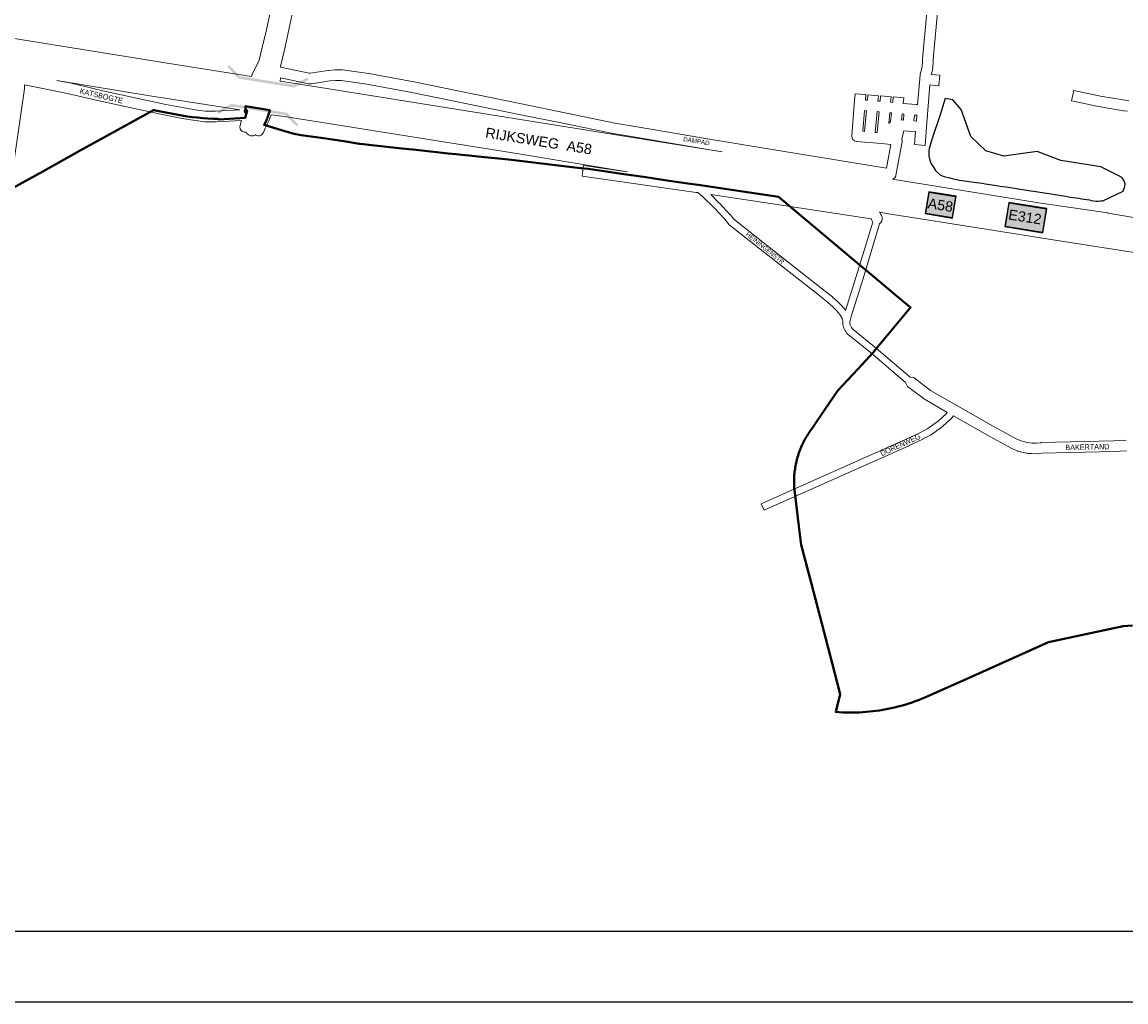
# Model space of a CAD drawing. Header units: metres. Extents: x 123817 to 142006, y 393105 to 406084.
# Tile 41 of 138: x 132168 to 133728, y 393105 to 394490. Entities that reach past the tile are written whole.
import ezdxf
from ezdxf.enums import TextEntityAlignment as Align

# ---------------------------------------------------------------- set-up
doc = ezdxf.new("R2010")
doc.units = ezdxf.units.M
doc.header["$MEASUREMENT"] = 0
doc.styles.add('Style-Arial', font='arial.ttf')
doc.styles.add('Style-arial_old', font='arial_old.shx')

# ---------------------------------------------------------------- blocks, each defined once
blk = doc.blocks.new('gg0-viaduct_77')
at = {"linetype": 'Continuous', "lineweight": 0}
blk.add_hatch(color=7, dxfattribs=at).paths.add_polyline_path([(-55.8, -16.9), (-58, -14), (-40, 0), (40, 0), (58, -14), (55.8, -16.9), (38.7, -3.7), (-38.7, -3.7)])
blk = doc.blocks.new('gg0-viaduct_78')
at = {"linetype": 'Continuous', "lineweight": 0}
blk.add_hatch(color=7, dxfattribs=at).paths.add_polyline_path([(-55.8, -16.9), (-58, -14), (-40, 0), (40, 0), (58, -14), (55.8, -16.9), (38.7, -3.7), (-38.7, -3.7)])

msp = doc.modelspace()

# ---------------------------------------------------------------- linework, layer by layer
at = {"flags": 128}
for points in [[(123817.1, 393105.4), (142006.1, 393105.4), (142006.1, 406084), (123817.1, 406084)], [(123917.1, 393205.4), (141906.1, 393205.4), (141906.1, 405987.2), (123917.1, 405987.2)], [(133688.9, 394237.1), (133692.1, 394237.5), (133695.5, 394237.7), (133724.1, 394251.3), (133726.3, 394258), (133726.8, 394261.7), (133725.3, 394267), (133722.2, 394270.8), (133717, 394273.4), (133692.8, 394286), (133636.2, 394294.7), (133602.4, 394307.4), (133555.3, 394300.9), (133530.2, 394308.5), (133508.8, 394328.5), (133495, 394366.6), (133483.6, 394380.3), (133472.8, 394382.2), (133465.2, 394357.7), (133454.8, 394327.4), (133450.1, 394311.9), (133449.7, 394309), (133449.4, 394303.7), (133449.4, 394301.3), (133450.3, 394297.1), (133451.8, 394292.5), (133453.4, 394288.9), (133455.1, 394286.5), (133458.9, 394280.7), (133461.7, 394277.7), (133466.2, 394274.2), (133471.2, 394271.9), (133479.1, 394270.1), (133482.4, 394269.4), (133492.7, 394267), (133516.9, 394263.4), (133521.6, 394263.2), (133525.2, 394262.7), (133529.2, 394261.9), (133545.6, 394259.4), (133549.7, 394258.6), (133554.1, 394258), (133558.6, 394257.5), (133593.6, 394251.8), (133597.6, 394251.3), (133631.1, 394246), (133635.5, 394245.2), (133640.3, 394244.7), (133649, 394243), (133661.5, 394241.3), (133665.4, 394240.6), (133676.6, 394238.9), (133679, 394238.3), (133682.5, 394237.8), (133685.3, 394237.2)]]:
    msp.add_lwpolyline(points, close=True, dxfattribs=at)
at = {"color": 9, "linetype": 'Continuous', "lineweight": 0, "flags": 128}
for points in [[(133477.1, 394674.3), (133473.9, 394636.3), (133473.9, 394636.2), (133466, 394550.8), (133455.6, 394437.4), (133455.4, 394432.6), (133455.4, 394432.3), (133454.6, 394422.4), (133454.2, 394420.5), (133452.7, 394416.5), (133465, 394415.2), (133463.5, 394400.3), (133451, 394401.6), (133446.3, 394341.8), (133444.4, 394316.1), (133429.4, 394317.3), (133430.8, 394335.5), (133419.7, 394336.4), (133414.3, 394336.8), (133411.9, 394326.8), (133411.6, 394326), (133411.5, 394325.7), (133411.3, 394325.1)], [(133395.7, 394317.5), (133382.7, 394318.6), (133382.7, 394318.6), (133382.7, 394318.6), (133364.9, 394320.2), (133347.4, 394321.7), (133346.7, 394321.8), (133344.3, 394322.7), (133342.3, 394324.3), (133341, 394326.6), (133340.5, 394329.2), (133340.7, 394329.9), (133340.6, 394329.8), (133344.2, 394373.9), (133344.2, 394373.9), (133344.2, 394373.9), (133345.5, 394389.1), (133360.4, 394387.8), (133359.8, 394380.2), (133362.7, 394380), (133363.3, 394387.6), (133378.3, 394386.3), (133377.6, 394378.7), (133380.6, 394378.5), (133381.3, 394386.2), (133396.2, 394384.8), (133395.5, 394377.1), (133398.4, 394376.9), (133399.2, 394384.8), (133414.1, 394383.2), (133413.3, 394375.5), (133431.6, 394373.8), (133432.2, 394373.7), (133433.7, 394373.2), (133436.6, 394410.4), (133437.1, 394416.5), (133437.5, 394418.5), (133439.7, 394424.6), (133440.4, 394433.4), (133440.6, 394438.2), (133440.6, 394438.6), (133450.4, 394544.7)], [(132492.3, 394413.5), (132492.7, 394415.1), (132492.9, 394415.6), (132493.2, 394416.3), (132503.1, 394436.4), (132507.1, 394452.5), (132513.4, 394479.6), (132522.5, 394521.9)], [(132217.3, 394407.8), (132235.2, 394404.3), (132235.5, 394404.3), (132282.1, 394393.3), (132371.5, 394374), (132397, 394369), (132418.2, 394365.5), (132427.5, 394364.5), (132436.7, 394364.3), (132441.6, 394364.4), (132475.8, 394366.4)], [(132484.6, 394334.8), (132482, 394334.8), (132479.5, 394335.7), (132477.5, 394337.3), (132476.2, 394339.6), (132475.8, 394342.2), (132476.1, 394344.2), (132478.2, 394351.5), (132442.4, 394349.5), (132442.2, 394349.5), (132437, 394349.3), (132436.5, 394349.3), (132426.8, 394349.5), (132426.1, 394349.6), (132416.4, 394350.7), (132416, 394350.7), (132394.5, 394354.3), (132394.4, 394354.3), (132394.3, 394354.3), (132368.6, 394359.3), (132368.4, 394359.3), (132278.9, 394378.7), (132278.8, 394378.7), (132232.2, 394389.6), (132171.4, 394401.5)], [(133730.3, 394364.3), (133724.9, 394365), (133724.5, 394365), (133689.5, 394370.9), (133689.5, 394370.9), (133689.2, 394370.9), (133651.2, 394378.9), (133654.3, 394393.6), (133692.2, 394385.6), (133726.8, 394379.8), (133731.9, 394379.3)], [(133358.7, 394335.7), (133356.1, 394336), (133358.5, 394365.3), (133361.3, 394365), (133358.7, 394335.7)], [(133376.5, 394334.2), (133373.7, 394334.4), (133376.3, 394363.8), (133379.2, 394363.5), (133376.5, 394334.2)], [(133392.8, 394346.8), (133393.2, 394347.6), (133393.7, 394348.1), (133395.4, 394349.8), (133396.7, 394361.9), (133394.2, 394362.2), (133392.8, 394346.8)], [(133413.5, 394351.9), (133412.3, 394352), (133410.7, 394351.9), (133411.7, 394360.6), (133414.3, 394360.3), (133413.5, 394351.9)], [(133432, 394350.5), (133428.4, 394350.8), (133429.2, 394359), (133430.2, 394358.9), (133432.2, 394359), (133432.6, 394359.1), (133432, 394350.5)], [(133123.1, 394249.3), (133120.9, 394249.6), (132959.4, 394272.8), (132961.5, 394287.7), (133023, 394278.9)], [(133141.4, 394246.6), (133225.7, 394234.1), (133368, 394212.1), (133368, 394212.1), (133368.4, 394211.7), (133368.7, 394211.2), (133368.8, 394210.5), (133369.2, 394209.3), (133370.2, 394207.5)], [(133379.9, 394221.5), (133379.9, 394221.5), (133380.5, 394220.6), (133381.9, 394218.3), (133382.6, 394217), (133382.7, 394216.8), (133383.1, 394215.6), (133383.4, 394214.5), (133383.6, 394213.2), (133383.7, 394211.9), (133383.3, 394209.3), (133381.9, 394207), (133380, 394205.4)], [(133423.1, 393988.7), (133428.6, 393987.3), (133452, 393969.6), (133488.9, 393948.3), (133542.8, 393917.9), (133573.7, 393900.9), (133580, 393898.4), (133583.1, 393897.4), (133588.5, 393896.2), (133591.7, 393895.7), (133595, 393895.4), (133601.8, 393895.3), (133607.9, 393895.8), (133608.4, 393895.9), (133710.4, 393898.5), (133728.3, 393899.3)], [(133475.6, 393938.7), (133444.1, 393956.8), (133444.1, 393956.8), (133443.4, 393957.3), (133419.5, 393975.3), (133416.6, 393981.1)], [(133484.5, 393933.6), (133535.5, 393904.8), (133535.6, 393904.8), (133566.9, 393887.6), (133567.6, 393887.2), (133574.7, 393884.3), (133575.2, 393884.1), (133578.8, 393883), (133579.5, 393882.8), (133585.4, 393881.5), (133585.8, 393881.4), (133586, 393881.4), (133589.7, 393880.8), (133590.1, 393880.8), (133593.9, 393880.4), (133594.5, 393880.4), (133602, 393880.3), (133602.8, 393880.3), (133609, 393880.9), (133710.8, 393883.5), (133710.9, 393883.5), (133729, 393884.3)]]:
    msp.add_lwpolyline(points, dxfattribs=at)
at = {"color": 2, "linetype": 'Continuous', "lineweight": 0, "flags": 128}
for points in [[(131571.5, 394560), (131575.1, 394559.1), (131891.1, 394508.8), (132063.1, 394482.2), (132063.2, 394482.2), (132382.2, 394430.9), (132492.3, 394413.5)], [(132475.8, 394366.4), (132351.4, 394385.6), (132351.3, 394385.7), (132217.3, 394407.8)], [(132532.9, 394407.1), (132586.8, 394398.6), (132586.8, 394398.6), (133157.5, 394306.9)], [(132519.9, 394359.3), (132538.9, 394356.7), (132869.9, 394304), (133023, 394278.9)], [(133398.1, 394268.2), (133608, 394234.4), (133702.3, 394220.6), (133702.7, 394220.5), (133876.5, 394190.4), (133910, 394185.1)], [(133379.9, 394221.5), (133389.6, 394219.9), (133389.7, 394219.9), (133533.5, 394197.4), (133619.1, 394183.5), (133619.2, 394183.5), (133739.5, 394164.7), (133814.6, 394152.7)]]:
    msp.add_lwpolyline(points, dxfattribs=at)
at = {"color": 191, "linetype": 'Continuous', "lineweight": 0, "flags": 128}
for points in [[(132550, 394501.5), (132539.7, 394455.4), (132539.7, 394455.3), (132533.2, 394427.7), (132533.4, 394426.8), (132573.8, 394418.4), (132574.7, 394418.2), (132575.4, 394418.2), (132600.8, 394422.1), (132601.3, 394422.1), (132610.2, 394422.9), (132610.8, 394422.9), (132619.7, 394422.9), (132620.7, 394422.8), (132657.7, 394417.6), (132657.9, 394417.6), (132658, 394417.6), (132721.5, 394405.7), (132721.7, 394405.7), (132873.7, 394374.6), (132937.7, 394361.7), (132937.8, 394361.7), (133006, 394347.6), (133034.5, 394343), (133034.6, 394343), (133134.1, 394326), (133222.4, 394311.3), (133389.5, 394283.7), (133395.7, 394317.5)], [(133157.5, 394306.9), (133131.6, 394311.2), (133131.6, 394311.2), (133032.1, 394328.2), (133003.5, 394332.9), (133003.4, 394332.9), (133003.1, 394332.9), (132934.8, 394347), (132870.7, 394359.9), (132870.7, 394359.9), (132718.7, 394391), (132655.4, 394402.8), (132619.1, 394407.9), (132611.1, 394407.9), (132602.8, 394407.2), (132577.1, 394403.3), (132575.9, 394403.2), (132574.2, 394403.2), (132573.3, 394403.3), (132571.6, 394403.5), (132571.2, 394403.6), (132571, 394403.6), (132533.4, 394411.5), (132532.9, 394407.1)], [(132519.9, 394359.3), (132517.9, 394353.5), (132517.8, 394353.3), (132517.6, 394352.7), (132511.7, 394340.2), (132509.3, 394334.2), (132508.1, 394332.2), (132506.1, 394330.5), (132503.7, 394329.6), (132501.1, 394329.6), (132498.6, 394330.5), (132498.2, 394330.8)], [(133411.3, 394325.1), (133411.8, 394322.6), (133411.6, 394321.3), (133403, 394273.8), (133402.7, 394272.6), (133401.4, 394270.3), (133399.4, 394268.6), (133398.1, 394268.2)]]:
    msp.add_lwpolyline(points, dxfattribs=at)
at = {"color": 6, "linetype": 'Continuous', "lineweight": 0, "flags": 128}
msp.add_lwpolyline([(132171.4, 394401.5), (132171.6, 394400.1), (132171.6, 394399), (132171.6, 394398.7), (132171.5, 394396.8), (132171.5, 394396.1), (132157, 394295.1)], dxfattribs=at)
at = {"color": 7, "linetype": 'Continuous', "lineweight": 40, "flags": 128}
msp.add_lwpolyline([(132154.7, 394255.7), (132197.3, 394279.3), (132250.3, 394308.7), (132302.4, 394337.6), (132343.4, 394360.3), (132353.8, 394366), (132355.2, 394365.7), (132356.5, 394365.4), (132371.5, 394362.4), (132386.5, 394359.6), (132401.5, 394357.1), (132408.8, 394356.2), (132416.1, 394355.4), (132423.4, 394354.7), (132430.7, 394354.2), (132438.1, 394353.8), (132445.4, 394353.5), (132446, 394352.5), (132483.4, 394355.2), (132486.2, 394365.5), (132482.5, 394363.1), (132482.7, 394364), (132483.4, 394365.5), (132483.7, 394367.4), (132484, 394371.6), (132518.2, 394366.1), (132518, 394365.1), (132515.5, 394356.9), (132515.1, 394355.4), (132514.8, 394354.7), (132514.2, 394353.3), (132513.6, 394351.9), (132513, 394350.5), (132510.2, 394345.1), (132536.2, 394337.3), (132552.8, 394332.2), (132562.5, 394330.7), (132594, 394326.1), (132622.7, 394321.9), (132644.9, 394318.5), (132650.7, 394317.6), (132658.1, 394316.8), (132679.5, 394314.5), (132704.6, 394311.9), (132714.6, 394310.8), (132720.6, 394310.1), (132745.4, 394307.5), (132754.1, 394306.6), (132770.2, 394304.8), (132781.3, 394303.7), (132789.6, 394302.8), (132799.7, 394301.8), (132816.7, 394300), (132841.6, 394297.5), (132859.9, 394295.6), (132894.6, 394291.5), (132925.9, 394287.8), (132949.3, 394285), (132957.9, 394284), (132968.1, 394282.8), (133000, 394278.2), (133015, 394276), (133049.6, 394271), (133082.6, 394266.2), (133108.8, 394262.4), (133123.5, 394260.2), (133237.2, 394243.2), (133247.7, 394234.3), (133248.7, 394233.6), (133354.3, 394145), (133358.9, 394141.1), (133403.7, 394103.6), (133423.8, 394086.8), (133374.3, 394027.5), (133370.8, 394023.3), (133349.2, 394000), (133321.1, 393969.6), (133302.7, 393942.8), (133285.9, 393918.3), (133282.4, 393913.2), (133281.1, 393911.4), (133279.8, 393909.5), (133278.6, 393907.6), (133277.4, 393905.6), (133276.2, 393903.7), (133275.1, 393901.7), (133274, 393899.7), (133272.9, 393897.7), (133271.9, 393895.7), (133270.9, 393893.6), (133270, 393891.7), (133269.1, 393889.7), (133268.3, 393887.7), (133267.5, 393885.7), (133266.7, 393883.7), (133266, 393881.7), (133265.3, 393879.6), (133264.7, 393877.6), (133264.1, 393875.5), (133263.5, 393873.5), (133262.9, 393871.4), (133262.4, 393869.3), (133261.9, 393867.2), (133261.5, 393865.1), (133261.1, 393863), (133260.7, 393860.9), (133260.4, 393858.7), (133260.1, 393856.6), (133259.8, 393854.5), (133259.6, 393852.3), (133259.4, 393850.2), (133259.3, 393848.1), (133259.2, 393845.9), (133259.1, 393843.8), (133259, 393841.6), (133259, 393839.5), (133259.1, 393837.3), (133259.2, 393835.2), (133259.3, 393833), (133259.3, 393831.8), (133259.4, 393830.5), (133259.5, 393829.2), (133266, 393777.9), (133269.2, 393751.7), (133283.6, 393696.3), (133312.8, 393584.3), (133324.1, 393540.6), (133318, 393515.2), (133322.8, 393514.8), (133327.5, 393514.6), (133332.3, 393514.4), (133337.1, 393514.4), (133341.8, 393514.4), (133346.6, 393514.5), (133351.3, 393514.7), (133356.1, 393514.9), (133360.8, 393515.3), (133365.6, 393515.7), (133370.3, 393516.2), (133375, 393516.8), (133379.7, 393517.5), (133384.4, 393518.3), (133389.1, 393519.1), (133393.8, 393520), (133398.4, 393521), (133403, 393522.1), (133407.7, 393523.3), (133412.2, 393524.6), (133416.8, 393525.9), (133421.4, 393527.3), (133425.9, 393528.8), (133430.4, 393530.4), (133434.8, 393532), (133439.3, 393533.8), (133443.7, 393535.6), (133448, 393537.5), (133472.6, 393548.4), (133502.4, 393561.8), (133618.4, 393613.8), (133723.9, 393636.5), (133737.4, 393637.3)], dxfattribs=at)
at = {"color": 40, "linetype": 'Continuous', "lineweight": 0, "flags": 128}
msp.add_lwpolyline([(132498.2, 394330.8), (132495, 394329.6), (132491.5, 394329.6), (132488.2, 394330.8), (132485.6, 394333), (132484.6, 394334.8)], dxfattribs=at)
at = {"color": 111, "linetype": 'Continuous', "lineweight": 0, "flags": 128}
for points in [[(133123.1, 394249.3), (133130.2, 394243.6), (133146.3, 394227.6), (133161.1, 394211.7), (133166.4, 394205.2), (133166.4, 394205.2), (133167.1, 394204.5), (133211, 394169.5), (133211, 394169.5), (133293.1, 394105.1), (133306.8, 394094), (133313.4, 394088.3), (133319.1, 394082.7), (133323.6, 394077.2), (133327, 394071.4), (133327.4, 394070.3), (133327.8, 394066.6), (133328.1, 394062.8), (133328.2, 394062), (133328.7, 394060.1), (133328.8, 394059.6), (133329.5, 394057.7), (133329.5, 394057.7), (133329.8, 394057), (133331.6, 394053.5), (133332, 394052.9), (133333.2, 394051.3), (133333.4, 394051.1), (133333.5, 394050.9), (133334.8, 394049.4), (133335.4, 394048.9), (133369.3, 394021.5), (133416.6, 393981.1)], [(133141.4, 394246.6), (133153.4, 394234.6), (133153.5, 394234.5), (133168.5, 394218.4), (133168.7, 394218.2), (133168.7, 394218.2), (133173.8, 394212), (133217.2, 394177.3), (133299.3, 394112.9), (133299.3, 394112.9), (133313.2, 394101.8), (133313.4, 394101.6), (133320.1, 394095.7), (133320.3, 394095.5), (133326.3, 394089.7), (133326.6, 394089.3), (133326.7, 394089.2), (133331.6, 394083.2), (133331.9, 394082.8), (133347, 394130.8), (133370.2, 394207.5)], [(133423.1, 393988.7), (133375.7, 394029.1), (133375.6, 394029.2), (133342, 394056.4), (133341.1, 394057.4), (133340.3, 394058.5), (133338.8, 394061.4), (133338.4, 394062.6), (133338, 394063.9), (133337.8, 394066.7), (133339.6, 394074), (133356.5, 394127.8), (133356.5, 394127.8), (133380, 394205.4)], [(133484.5, 393933.6), (133481, 393929.8), (133480.6, 393929.4), (133469, 393918.9), (133468.6, 393918.6), (133456.1, 393909.3), (133455.9, 393909.2), (133452.4, 393906.9), (133452.1, 393906.7), (133451.9, 393906.6), (133441.1, 393901.1), (133440.9, 393901), (133421.5, 393891.7), (133421.4, 393891.6), (133216.6, 393800.3), (133212.5, 393809.4), (133417.3, 393900.7), (133436.6, 393910), (133447.1, 393915.4), (133450.2, 393917.4), (133462.5, 393926.5), (133473.8, 393936.7), (133475.6, 393938.7)]]:
    msp.add_lwpolyline(points, dxfattribs=at)
at = {"color": 1, "flags": 128}
msp.add_lwpolyline([(133449.5, 394250.6), (133444.5, 394219.6), (133483.1, 394213.4), (133488.2, 394244.3)], close=True, dxfattribs=at)
at = {"color": 7, "linetype": 'Continuous', "lineweight": 13, "flags": 128}
msp.add_lwpolyline([(133450.2, 394249.7), (133445.4, 394220.3), (133482.5, 394214.3), (133487.2, 394243.6)], close=True, dxfattribs=at)
at = {"color": 80, "flags": 128}
msp.add_lwpolyline([(133562.4, 394235.6), (133556.9, 394201.5), (133610.8, 394192.7), (133616.3, 394226.8)], close=True, dxfattribs=at)
at = {"color": 2, "linetype": 'Continuous', "lineweight": 13, "flags": 128}
msp.add_lwpolyline([(133563, 394234.6), (133557.8, 394202.1), (133610.1, 394193.6), (133615.4, 394226.1)], close=True, dxfattribs=at)
at = {"color": 1}
msp.add_solid([(133449.5, 394250.6), (133444.5, 394219.6), (133488.2, 394244.3), (133483.1, 394213.4)], dxfattribs=at)
at = {"color": 80, "extrusion": (0, 0, -1)}
msp.add_solid([(-133562.4, 394235.6), (-133556.9, 394201.5), (-133616.3, 394226.8), (-133610.8, 394192.7)], dxfattribs=at)

# ---------------------------------------------------------------- block references
at = {"color": 7, "linetype": 'Continuous', "lineweight": 0}
for name, p, rotation in [('gg0-viaduct_78', (132513.3, 394404.2), 170.9075233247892), ('gg0-viaduct_77', (132503.3, 394368.5), 350.9075233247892)]:
    msp.add_blockref(name, p, dxfattribs=dict(at, rotation=rotation))

# ---------------------------------------------------------------- texts
at = {"color": 8, "style": 'Style-Arial', "width": 0.909091}
for s, rotation, p in [('KATSBOGTE', 346.6592, (132280.2, 394386.1)), ('DORENWEG', 24.7121, (133409.3, 393892.9)), ('BAKERTAND', 1.2147, (133673.6, 393889.8))]:
    msp.add_text(s, height=7.7, rotation=rotation, dxfattribs=at).set_placement(p, align=Align.MIDDLE_CENTER)
at = {"style": 'Style-arial_old'}
msp.add_text('RIJKSWEG  A58', height=14.4, rotation=350.8278, dxfattribs=at).set_placement((132898.2, 394322.3), align=Align.MIDDLE_CENTER)
at = {"color": 8, "style": 'Style-Arial'}
for s, rotation, p in [('DAMPAD', 350.3578, (133121.1, 394322.2)), ('HEININGENSTR', 321.542, (133218.1, 394170.9))]:
    msp.add_text(s, height=6.3, rotation=rotation, dxfattribs=at).set_placement(p, align=Align.MIDDLE_CENTER)
at = {"color": 7, "style": 'Style-arial_old'}
msp.add_text(' A58', height=14.4, rotation=351.1246, dxfattribs=at).set_placement((133463.2, 394232.2), align=Align.MIDDLE_CENTER)
at = {"color": 2, "style": 'Style-arial_old'}
msp.add_text('E312', height=14.4, rotation=351.1246, dxfattribs=at).set_placement((133585.4, 394215), align=Align.MIDDLE_CENTER)

doc.saveas('drawing.dxf')
